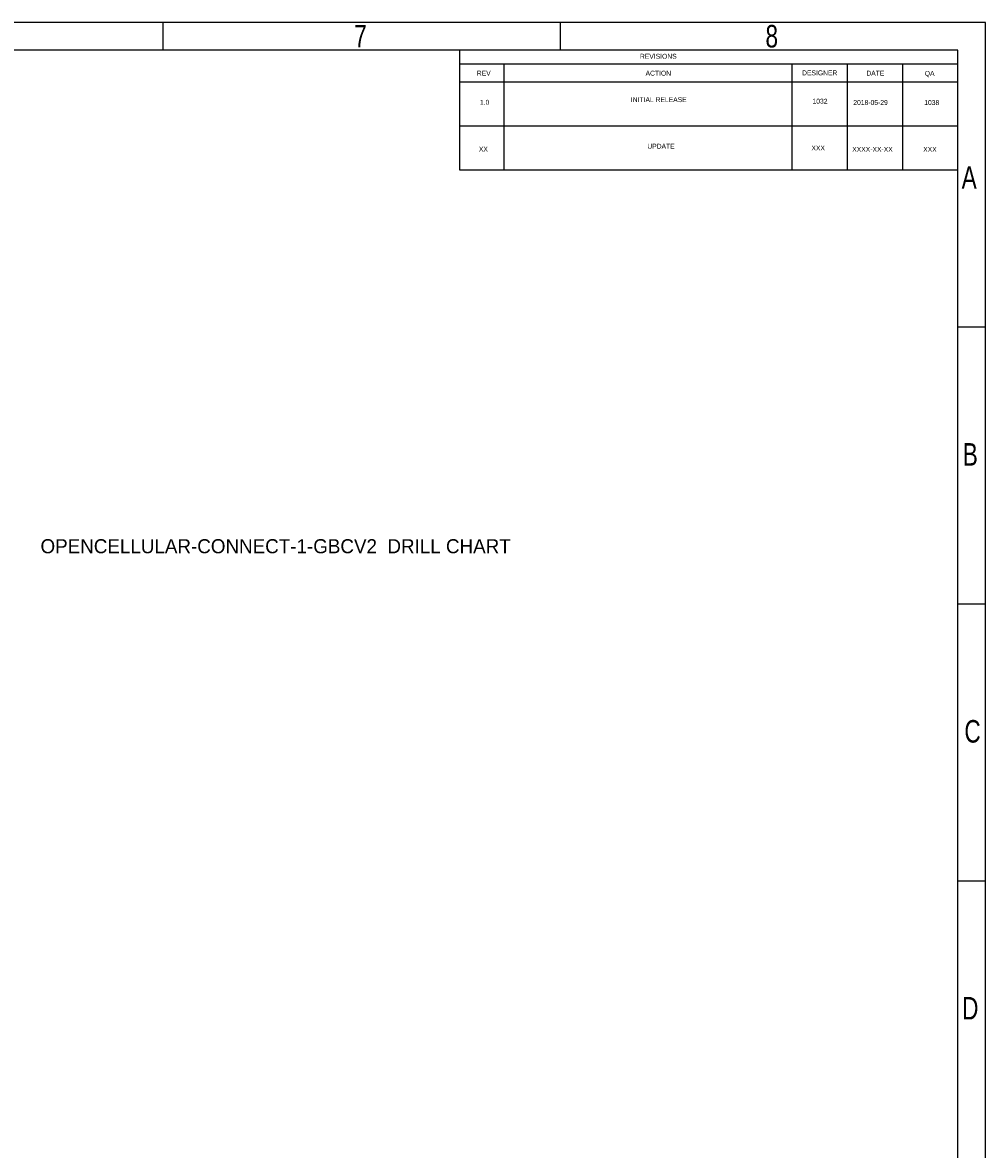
# Model space of a CAD drawing. Extents: x -53 to 531, y -106 to 304.
# Tile 65 of 65: x 357 to 531, y 100 to 304. Entities that reach past the tile are written whole.
import ezdxf

# ---------------------------------------------------------------- set-up
doc = ezdxf.new("R2010")
doc.units = 0
doc.layers.add('BOARD_GEOMETRY_DIMENSION', color=2, linetype='CONTINUOUS')
doc.layers.add('BOARD_GEOMETRY_SILKSCREEN_TOP', color=1, linetype='CONTINUOUS')

msp = doc.modelspace()

# ---------------------------------------------------------------- linework, layer by layer
at = {"layer": 'BOARD_GEOMETRY_DIMENSION'}
for points in [[(-52.793138, -106.154474), (531.20671, -106.154474), (531.20671, 303.845722), (-52.793138, 303.845722), (-52.793138, -106.154474)], [(382.70688, 298.845478), (382.70688, 303.845468)], [(454.4568, 298.845478), (454.4568, 303.845468)], [(526.20672, 298.845478), (-47.793148, 298.845478)], [(436.206646, 298.845478), (436.206646, 288.845498)], [(526.20672, -101.154484), (526.20672, 298.845478)], [(436.206646, 296.385488), (526.20672, 296.385488)], [(436.206646, 296.385488), (436.206646, 277.227538)], [(444.206376, 296.385488), (444.206376, 277.227538)], [(496.20678, 296.385488), (496.20678, 277.227538)], [(506.20676, 296.385488), (506.20676, 277.227538)], [(516.206486, 296.385488), (516.206486, 277.227538)], [(436.206646, 293.163498), (526.20672, 293.163498)], [(436.206646, 285.195518), (526.20672, 285.195518)], [(436.206646, 277.227538), (516.206486, 277.227538)], [(516.206486, 277.227538), (526.20672, 277.227538)], [(531.20671, 248.845578), (526.20672, 248.845578)], [(531.20671, 198.845424), (526.20672, 198.845424)], [(531.20671, 148.845524), (526.20672, 148.845524)]]:
    msp.add_lwpolyline(points, dxfattribs=at)
at = {"layer": 'BOARD_GEOMETRY_SILKSCREEN_TOP'}
for points in [[(-52.793138, -106.154474), (531.20671, -106.154474), (531.20671, 303.845722), (-52.793138, 303.845722), (-52.793138, -106.154474)], [(382.70688, 298.845478), (382.70688, 303.845468)], [(454.4568, 298.845478), (454.4568, 303.845468)], [(526.20672, 298.845478), (-47.793148, 298.845478)], [(436.206646, 298.845478), (436.206646, 288.845498)], [(526.20672, -101.154484), (526.20672, 298.845478)], [(436.206646, 296.385488), (436.206646, 277.227538)], [(436.206646, 296.385488), (526.20672, 296.385488)], [(444.206376, 296.385488), (444.206376, 277.227538)], [(496.20678, 296.385488), (496.20678, 277.227538)], [(506.20676, 296.385488), (506.20676, 277.227538)], [(516.206486, 296.385488), (516.206486, 277.227538)], [(436.206646, 293.163498), (526.20672, 293.163498)], [(436.206646, 285.195518), (526.20672, 285.195518)], [(436.206646, 277.227538), (516.206486, 277.227538)], [(516.206486, 277.227538), (526.20672, 277.227538)], [(531.20671, 248.845578), (526.20672, 248.845578)], [(531.20671, 198.845424), (526.20672, 198.845424)], [(531.20671, 148.845524), (526.20672, 148.845524)]]:
    msp.add_lwpolyline(points, dxfattribs=at)

# ---------------------------------------------------------------- texts
at = {"layer": 'BOARD_GEOMETRY_DIMENSION'}
for s, height, width, p in [('7', 4.064, 0.75, (417.181792, 299.345604)), ('7', 4.064, 0.75, (417.181792, 299.34535)), ('8', 4.064, 0.75, (491.471712, 299.345604)), ('REVISIONS', 0.889, 0.942857, (468.798656, 297.307508)), ('REV', 0.889, 0.942857, (439.334656, 294.259508)), ('ACTION', 0.889, 0.942857, (469.814656, 294.259508)), ('DESIGNER', 0.889, 0.942857, (498.085618, 294.316658)), ('DATE', 0.889, 0.942857, (509.692656, 294.259508)), ('QA', 0.889, 0.942857, (520.245594, 294.221662)), ('1.0', 0.889, 0.942857, (439.899552, 288.999676)), ('INITIAL RELEASE', 0.889, 0.942857, (467.155784, 289.476688)), ('1032', 0.889, 0.942857, (499.965726, 289.199066)), ('2018-05-29', 0.889, 0.942857, (507.33579, 288.964116)), ('1038', 0.889, 0.942857, (520.150598, 288.959036)), ('XX', 0.889, 0.942857, (439.70956, 280.549604)), ('UPDATE', 0.889, 0.942857, (470.130632, 281.071574)), ('XXX', 0.889, 0.942857, (499.775734, 280.748994)), ('XXXX-XX-XX', 0.889, 0.942857, (507.145798, 280.514044)), ('XXX', 0.889, 0.942857, (519.960606, 280.509218)), ('A', 4.064, 0.75, (526.906744, 273.845528)), ('B', 4.064, 0.75, (527.106896, 223.845374)), ('C', 4.064, 0.75, (527.400012, 173.845474)), ('D', 4.064, 0.75, (526.99285, 123.845574))]:
    msp.add_text(s, height=height, dxfattribs=dict(at, width=width)).set_placement(p)
msp.add_text('OPENCELLULAR-CONNECT-1-GBCV2  DRILL CHART', height=2.54, dxfattribs=at).set_placement((360.5276, 208.026))
at = {"layer": 'BOARD_GEOMETRY_SILKSCREEN_TOP'}
for s, height, width, p in [('7', 4.064, 0.75, (417.181792, 299.345604)), ('7', 4.064, 0.75, (417.181792, 299.34535)), ('8', 4.064, 0.75, (491.471712, 299.345604)), ('REVISIONS', 0.889, 0.942857, (468.798656, 297.307508)), ('REV', 0.889, 0.942857, (439.334656, 294.259508)), ('ACTION', 0.889, 0.942857, (469.814656, 294.259508)), ('DESIGNER', 0.889, 0.942857, (498.085618, 294.316658)), ('DATE', 0.889, 0.942857, (509.692656, 294.259508)), ('QA', 0.889, 0.942857, (520.245594, 294.221662)), ('1.0', 0.889, 0.942857, (439.899552, 288.999676)), ('INITIAL RELEASE', 0.889, 0.942857, (467.155784, 289.476688)), ('1032', 0.889, 0.942857, (499.965726, 289.199066)), ('2018-05-29', 0.889, 0.942857, (507.33579, 288.964116)), ('1038', 0.889, 0.942857, (520.150598, 288.959036)), ('XX', 0.889, 0.942857, (439.70956, 280.549604)), ('UPDATE', 0.889, 0.942857, (470.130632, 281.071574)), ('XXX', 0.889, 0.942857, (499.775734, 280.748994)), ('XXXX-XX-XX', 0.889, 0.942857, (507.145798, 280.514044)), ('XXX', 0.889, 0.942857, (519.960606, 280.509218)), ('A', 4.064, 0.75, (526.906744, 273.845528)), ('B', 4.064, 0.75, (527.106896, 223.845374)), ('C', 4.064, 0.75, (527.400012, 173.845474)), ('D', 4.064, 0.75, (526.99285, 123.845574))]:
    msp.add_text(s, height=height, dxfattribs=dict(at, width=width)).set_placement(p)

doc.saveas('drawing.dxf')
